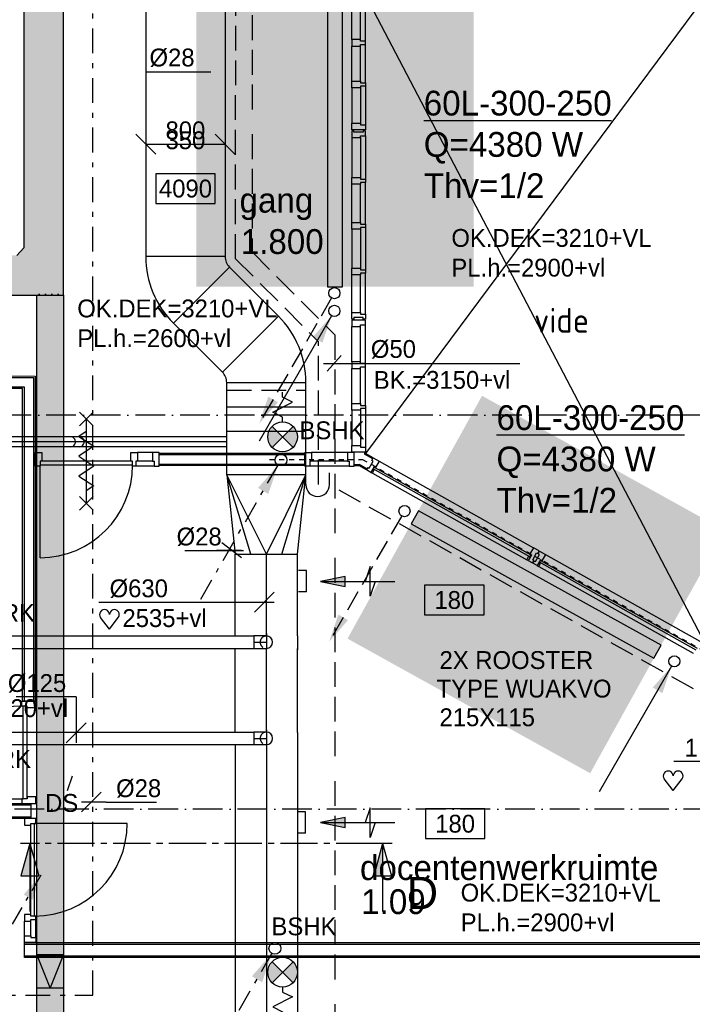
# Model space of a CAD drawing. Extents: x -41378 to 114803, y -24080 to 82188.
# Tile 89 of 137: x 57430 to 64218, y 31485 to 41415. Entities that reach past the tile are written whole.
import ezdxf
from ezdxf.enums import TextEntityAlignment as Align

# ---------------------------------------------------------------- set-up
doc = ezdxf.new("R2010")
doc.units = 0
doc.header["$LTSCALE"] = 50
for name, pattern in [('2322102', [45, 5, -2, 5, -2, 5, -2, 5, -2, 5, -2, 5, -5]), ('2322108', [7, 5, -2]), ('2322109', [10, 5, -2, 1, -2]), ('CENTER2', [11.25, 7.5, -1.25, 1.25, -1.25]), ('CENTER4', [5, 3.125, -0.625, 0.625, -0.625]), ('DASHDOT', [9, 6, -1.5, 0, -1.5]), ('DOT2', [1.25, 0, -1.25]), ('HIDDEN', [2, 1, -1]), ('HIDDEN2', [4.7625, 3.175, -1.5875]), ('LURETOUR', [6, 4, -2])]:
    doc.linetypes.add(name, pattern=pattern)
doc.layers.get('0').update_dxf_attribs({"linetype": 'CONTINUOUS'})
doc.layers.get('DEFPOINTS').update_dxf_attribs({"linetype": 'CONTINUOUS'})
for name, color, linetype in [('30MINSCHEIDING', 2, '2322108'), ('AL$1----_TEKST', 7, 'CONTINUOUS'), ('AL$2----_STEMPEL', 7, 'CONTINUOUS'), ('AL$7----_STRAMIEN', 1, 'DASHDOT'), ('AL22----_BINNENWAND', 7, 'CONTINUOUS'), ('AL23----_VLOEREN', 4, 'CONTINUOUS'), ('AL31----_BUITENKOZ', 7, 'CONTINUOUS'), ('AL32----_BINNENKOZ', 7, 'CONTINUOUS'), ('AL32----_DRAAIR', 7, 'CONTINUOUS'), ('AL32----_DRAAIRICHTING', 1, 'CONTINUOUS'), ('AL65----_BEVEILIGING', 7, 'CONTINUOUS'), ('ALXA0-CONTOUR', 1, 'CONTINUOUS'), ('BOUW', 8, 'CONTINUOUS'), ('DOORSNEDE', 1, 'CONTINUOUS'), ('KABELGGOOT1', 8, 'CONTINUOUS'), ('WI561---', 1, 'CONTINUOUS'), ('WL521---', 4, 'CONTINUOUS'), ('WL531---', 4, 'CONTINUOUS'), ('WL561---', 4, 'CONTINUOUS'), ('WL561---_AANVOER', 4, 'CONTINUOUS'), ('WL561---_RETOUR', 4, 'CONTINUOUS'), ('WL5627--', 4, 'CONTINUOUS'), ('WL570---', 3, 'CONTINUOUS'), ('WL570---_HARTLIJN', 7, 'CONTINUOUS'), ('WL570---_RETOUR', 3, 'CONTINUOUS'), ('WL570---_TOEVOER', 3, 'CONTINUOUS'), ('WM$1----', 1, 'CONTINUOUS'), ('WM531---', 1, 'CONTINUOUS'), ('WM561---', 1, 'CONTINUOUS'), ('WM570---', 1, 'CONTINUOUS')]:
    doc.layers.add(name, color=color, linetype=linetype)
doc.layers.get('0').freeze()
doc.styles.add('BURO-018', font='BUROFONT.shx', dxfattribs={"height": 90})
doc.styles.add('BURO-025', font='BUROFONT.shx', dxfattribs={"height": 250})
doc.styles.add('BURO-050', font='BUROFONT.shx', dxfattribs={"height": 500})
doc.styles.get("Standard").update_dxf_attribs({"font": 'ISOCP'})
doc.dimstyles.new('CEES', dxfattribs={"dimscale": 100, "dimtxt": 3, "dimasz": 3, "dimexe": 1, "dimexo": 1, "dimgap": 1.5, "dimtad": 0, "dimdec": 0, "dimzin": 0, "dimtxsty": 'BURO-018', "dimcen": -3, "dimdle": 1.25, "dimclrd": 1, "dimclre": 1, "dimclrt": 1, "dimazin": 3, "dimtfac": 0.75, "dimtdec": 0, "dimtofl": 0, "dimtmove": 0, "dimatfit": 3, "dimtvp": 1.5, "dimtolj": 1, "dimtzin": 0})
pattern_1 = [(0, (0, 200000), (31.75, 63.5), [0, -63.5])]

# ---------------------------------------------------------------- blocks, each defined once
blk = doc.blocks.new('2322401')
at = {"color": 0, "linetype": 'CONTINUOUS'}
for p, q in [((-0.5, 0.5, 1), (-0.5, 0.5)), ((-0.5, 0.5, 1), (-0.5, -0.5, 1)), ((0.5, 0.5, 1), (-0.5, 0.5, 1)), ((0.5, 0.5), (-0.5, 0.5)), ((-0.5, 0.5), (-0.5, -0.5)), ((0.5, 0.5, 1), (0.5, 0.5)), ((0.5, -0.5, 1), (0.5, 0.5, 1)), ((0.5, -0.5), (0.5, 0.5)), ((-0.5, -0.5, 1), (-0.5, -0.5)), ((-0.5, -0.5, 1), (0.5, -0.5, 1)), ((-0.5, -0.5), (0.5, -0.5)), ((0.5, -0.5, 1), (0.5, -0.5))]:
    blk.add_line(p, q, dxfattribs=at)
blk = doc.blocks.new('CVHATCH4')
at = {"color": 0, "linetype": 'DOT2'}
blk.add_lwpolyline([(-0.5, 0, 1, 1, 0), (0.5, 0, 1, 1, 0)], format="xyseb", dxfattribs=at)
blk = doc.blocks.new('LDV4107')
at = {"color": 0, "linetype": 'CONTINUOUS'}
blk.add_line((-0.25, -0.433), (-6.75, -11.691), dxfattribs=at)
blk.add_lwpolyline([(-0.25, -0.433, 0, 1, 0), (-1.5, -2.598, 1, 1, 0)], format="xyseb", dxfattribs=at)
blk.add_circle((0, 0), 0.5, dxfattribs=at)
blk = doc.blocks.new('LDV2108')
at = {"color": 0, "linetype": 'CONTINUOUS'}
for p, q in [((-0.25, -0.433), (-1.187, -2.057)), ((-1.562, -2.706), (-2.5, -4.33)), ((-2.875, -4.98), (-3.812, -6.603)), ((-4.187, -7.253), (-5.125, -8.877)), ((-5.5, -9.526), (-6.437, -11.15))]:
    blk.add_line(p, q, dxfattribs=at)
blk.add_lwpolyline([(-6.75, -11.691, 0, 1, 0), (-5.5, -9.526, 1, 1, 0)], format="xyseb", dxfattribs=at)
blk.add_circle((0, 0), 0.5, dxfattribs=at)
blk = doc.blocks.new('*U153', base_point=(59082, 33979.4))
at = {"layer": 'WM570---', "linetype": 'CONTINUOUS'}
for p, q in [((58582.3, 34079.1), (58781.7, 33879.7)), ((59382.3, 34079.1), (59581.7, 33879.7)), ((58682, 33979.4), (59482, 33979.4))]:
    blk.add_line(p, q, dxfattribs=at)
at = {"layer": 'WM570---', "linetype": 'CONTINUOUS', "style": 'BURO-018'}
for s, p in [('800', (59082, 34029.4)), ('350', (59082, 33929.4))]:
    blk.add_text(s, height=180, dxfattribs=at).set_placement(p, align=Align.CENTER)
blk = doc.blocks.new('*D157')
at = {"color": 1, "linetype": 'BYBLOCK'}
for p, q in [((59416.2, 31957.8), (60744.3, 31957.8)), ((60644.3, 30672.8), (60644.3, 31657.8)), ((60406, 30372.8), (60744.3, 30372.8))]:
    blk.add_line(p, q, dxfattribs=at)
for points in [[(60594.3, 31657.8), (60694.3, 31657.8), (60644.3, 31957.8)], [(60594.3, 30672.8), (60694.3, 30672.8), (60644.3, 30372.8)]]:
    blk.add_solid(points, dxfattribs=at)
at = {"layer": 'DEFPOINTS', "color": 0, "linetype": 'BYBLOCK'}
for p in [(59316.2, 31957.8), (60644.3, 31957.8), (60306, 30372.8)]:
    blk.add_point(p, dxfattribs=at)
at = {"color": 1, "linetype": 'BYBLOCK', "insert": (60366.9, 31165.3), "char_height": 180, "attachment_point": 5, "rotation": 90, "style": 'BURO-018'}
blk.add_mtext('\\A1;1590', dxfattribs=at)
blk = doc.blocks.new('LU-PIJL6')
at = {"color": 0, "linetype": 'CONTINUOUS'}
for p, q in [((-5, -1.5), (-5, 1.5)), ((-5, 1.5), (-4.5, 0)), ((0, 0), (-7.5, 0)), ((-5.5, 0), (-5, -1.5)), ((-2.5, -0.5), (-2.5, 0.5)), ((-2.5, 0.5), (0, 0)), ((0, 0), (-2.5, -0.5))]:
    blk.add_line(p, q, dxfattribs=at)
blk.add_solid([(-2.5, 0.5), (-2.5, -0.5), (0, 0)], dxfattribs=at)
blk = doc.blocks.new('LU-ORND')
at = {"color": 0, "linetype": 'CONTINUOUS'}
for p, q in [((-3, 1.5), (-3, -1.5)), ((3, 1.5), (-3, 1.5)), ((3, -1.5), (3, 1.5)), ((-3, -1.5), (3, -1.5))]:
    blk.add_line(p, q, dxfattribs=at)
blk = doc.blocks.new('*D161')
at = {"color": 1, "linetype": 'BYBLOCK'}
for p, q in [((60346.4, 36911.2), (60605.1, 36911.2)), ((60505.1, 36036.2), (60505.1, 36611.2)), ((60346.4, 35736.2), (60605.1, 35736.2))]:
    blk.add_line(p, q, dxfattribs=at)
for points in [[(60455.1, 36611.2), (60555.1, 36611.2), (60505.1, 36911.2)], [(60455.1, 36036.2), (60555.1, 36036.2), (60505.1, 35736.2)]]:
    blk.add_solid(points, dxfattribs=at)
at = {"layer": 'DEFPOINTS', "color": 0, "linetype": 'BYBLOCK'}
for p in [(60246.4, 36911.2), (60505.1, 36911.2), (60246.4, 35736.2)]:
    blk.add_point(p, dxfattribs=at)
at = {"color": 1, "linetype": 'BYBLOCK', "insert": (60227.8, 36323.7), "char_height": 180, "attachment_point": 5, "rotation": 90, "style": 'BURO-018'}
blk.add_mtext('\\A1;1175', dxfattribs=at)
blk = doc.blocks.new('*D162')
at = {"color": 1, "linetype": 'BYBLOCK'}
for p, q in [((60475.7, 35733.7), (60605.1, 35733.7)), ((60505.1, 35433.7), (60505.1, 33618.6)), ((60487.5, 33318.6), (60605.1, 33318.6))]:
    blk.add_line(p, q, dxfattribs=at)
for points in [[(60455.1, 35433.7), (60555.1, 35433.7), (60505.1, 35733.7)], [(60455.1, 33618.6), (60555.1, 33618.6), (60505.1, 33318.6)]]:
    blk.add_solid(points, dxfattribs=at)
at = {"layer": 'DEFPOINTS', "color": 0, "linetype": 'BYBLOCK'}
for p in [(60375.7, 35733.7), (60387.5, 33318.6), (60505.1, 33318.6)]:
    blk.add_point(p, dxfattribs=at)
at = {"color": 1, "linetype": 'BYBLOCK', "insert": (60235, 34526.2), "char_height": 180, "attachment_point": 5, "rotation": 90, "style": 'BURO-018'}
blk.add_mtext('\\A1;2400', dxfattribs=at)
blk = doc.blocks.new('LU-1D-K-64')
at = {"color": 0, "linetype": 'CONTINUOUS'}
for p, q in [((-0.5, 50), (0.5, 50)), ((-0.5, -50), (0.5, -50))]:
    blk.add_line(p, q, dxfattribs=at)
at = {"layer": 'WL570---_HARTLIJN', "linetype": 'CENTER2'}
blk.add_line((-0.5, 0), (0.5, 0), dxfattribs=at)
blk = doc.blocks.new('LU-2D-K-320')
at = {"color": 0, "linetype": 'CONTINUOUS'}
for p, q in [((-0.5, 400), (0.5, 400)), ((-0.5, -400), (0.5, -400))]:
    blk.add_line(p, q, dxfattribs=at)
blk = doc.blocks.new('LDV1109')
at = {"color": 0, "linetype": 'CONTINUOUS'}
for p, q in [((5.875, 10.176), (6.75, 11.691)), ((5.312, 9.202), (5.5, 9.526)), ((4, 6.928), (4.937, 8.552)), ((3.437, 5.954), (3.625, 6.279)), ((2.125, 3.681), (3.062, 5.304)), ((1.562, 2.706), (1.75, 3.031)), ((0.25, 0.433), (1.187, 2.057))]:
    blk.add_line(p, q, dxfattribs=at)
blk.add_lwpolyline([(6.75, 11.691, 0, 1, 0), (5.5, 9.526, 1, 1, 0)], format="xyseb", dxfattribs=at)
blk.add_circle((0, 0), 0.5, dxfattribs=at)
blk = doc.blocks.new('A$C5AB06988')
at = {"color": 2, "linetype": 'CONTINUOUS'}
for p, q in [((256.1, 556.1), (43.9, 343.9)), ((43.9, 556.1), (256.1, 343.9)), ((150, 300), (150, 250)), ((250, 200), (50, 100)), ((150, 250), (250, 200)), ((50, 100), (150, 50)), ((150, 50), (150, 0))]:
    blk.add_line(p, q, dxfattribs=at)
at = {"color": 2, "linetype": 'CONTINUOUS', "const_width": 150}
for points in [[(97, 397, -0.414214), (97, 503, -1)], [(203, 397, 0.414214), (203, 503, 1)]]:
    blk.add_lwpolyline(points, format="xyb", dxfattribs=at)
at = {"color": 2, "linetype": 'CONTINUOUS'}
blk.add_circle((150, 450), 150, dxfattribs=at)
blk = doc.blocks.new('LDV4109')
at = {"color": 0, "linetype": 'CONTINUOUS'}
for p, q in [((-1.125, -1.949), (-0.25, -0.433)), ((-1.688, -2.923), (-1.5, -2.598)), ((-3, -5.196), (-2.063, -3.572)), ((-3.563, -6.17), (-3.375, -5.846)), ((-4.875, -8.444), (-3.938, -6.82)), ((-5.438, -9.418), (-5.25, -9.093)), ((-6.75, -11.691), (-5.813, -10.068))]:
    blk.add_line(p, q, dxfattribs=at)
blk.add_lwpolyline([(-0.25, -0.433, 0, 1, 0), (-1.5, -2.598, 1, 1, 0)], format="xyseb", dxfattribs=at)
blk.add_circle((0, 0), 0.5, dxfattribs=at)
blk = doc.blocks.new('*U258', base_point=(57988.6, 33116.8))
at = {"color": 0, "linetype": 'CONTINUOUS'}
for p, q in [((58088.6, 33216.8), (57888.6, 33016.8)), ((58138.6, 33116.8), (57888.6, 33116.8)), ((58138.6, 33116.8), (58644.8, 33116.8))]:
    blk.add_line(p, q, dxfattribs=at)
at = {"color": 0, "linetype": 'CONTINUOUS', "style": 'BURO-018'}
blk.add_text('%%C28', height=180, dxfattribs=at).set_placement((58238.6, 33166.8))
blk = doc.blocks.new('*U317', base_point=(60114.7, 36704.9))
at = {"color": 0, "linetype": 'CONTINUOUS'}
for p, q in [((60214.7, 36804.9), (60014.7, 36604.9)), ((60114.7, 36324.9), (60114.7, 36804.9)), ((60114.7, 36324.9), (59284.7, 36324.9))]:
    blk.add_line(p, q, dxfattribs=at)
at = {"color": 0, "linetype": 'CONTINUOUS', "style": 'BURO-018'}
blk.add_text('1 1/4"', height=180, dxfattribs=at).set_placement((60014.7, 36374.9), align=Align.RIGHT)
blk = doc.blocks.new('LU-1D-K-276')
at = {"color": 0, "linetype": 'CONTINUOUS'}
for p, q in [((-0.5, 315), (0.5, 315)), ((-0.5, -315), (0.5, -315))]:
    blk.add_line(p, q, dxfattribs=at)
at = {"layer": 'WL570---_HARTLIJN', "linetype": 'CENTER2'}
blk.add_line((-0.5, 0), (0.5, 0), dxfattribs=at)
blk = doc.blocks.new('LU-1D-VR-276320320')
at = {"color": 0, "linetype": 'CONTINUOUS'}
for p, q in [((800, 400), (0, 315)), ((0, 157.5), (800, 400)), ((0, 0), (800, 400)), ((800, -400), (800, 400)), ((0, 315), (0, -315)), ((0, 0), (800, -400)), ((0, -157.5), (800, -400)), ((0, -315), (800, -400))]:
    blk.add_line(p, q, dxfattribs=at)
blk = doc.blocks.new('CVRINFO2')
at = {"color": 0, "linetype": 'CONTINUOUS', "style": 'BURO-025'}
for tag, p in [('CV_TEXT125', (0, 0)), ('CV_TEXT225', (0, -4.167)), ('CV_TEXT325', (0, -8.333)), ('CV_TEXT425', (0, -12.5))]:
    blk.add_attdef(tag, p, '', height=2.5, dxfattribs=at)
blk = doc.blocks.new('HART')
at = {"color": 1}
for q in [(-39.7, 52.4), (39.7, 52.4)]:
    blk.add_line((0, 0), q, dxfattribs=at)
for centre, start, end in [((-22.1, 65.7), 0, 217.1867), ((22.1, 65.7), 322.8133, 180)]:
    blk.add_arc(centre, 22.1, start, end, dxfattribs=at)
blk = doc.blocks.new('LDS')
at = {"color": 0, "linetype": 'CONTINUOUS'}
for p, q in [((0, 1), (1, 1)), ((0, -1), (1, -1))]:
    blk.add_line(p, q, dxfattribs=at)
blk.add_arc((0, 0), 1, 90, 270, dxfattribs=at)
blk = doc.blocks.new('*U167', base_point=(58122.5, 35137))
at = {"layer": 'WM570---', "linetype": 'CONTINUOUS'}
for p, q in [((58122.5, 35499.5), (57516, 35499.5)), ((58122.5, 35499.5), (58122.5, 35037)), ((58222.2, 35236.7), (58022.8, 35037.3))]:
    blk.add_line(p, q, dxfattribs=at)
at = {"layer": 'WM570---', "linetype": 'CONTINUOUS', "style": 'BURO-018'}
blk.add_text('%%c125', height=180, dxfattribs=at).set_placement((58022.5, 35549.5), align=Align.RIGHT)
blk = doc.blocks.new('LU-1D-BHSI--1-7D5A7D0')
at = {"color": 0, "linetype": 'CONTINUOUS'}
for p, q in [((0, 62.5), (-125, 62.5)), ((-125, 62.5), (-125, -62.5)), ((-125, -62.5), (0, -62.5))]:
    blk.add_line(p, q, dxfattribs=at)
at = {"color": 7, "linetype": 'HIDDEN2'}
blk.add_ellipse((0, 0), major_axis=(0, 62.5), ratio=1, start_param=0, end_param=3.141593, dxfattribs=at)
at = {"color": 0, "linetype": 'CONTINUOUS'}
blk.add_ellipse((0, 0), major_axis=(0, 62.5), ratio=1, start_param=3.141593, end_param=6.283185, dxfattribs=at)
at = {"layer": 'WL570---_HARTLIJN', "linetype": 'CENTER4'}
for p, q in [((-125, 0), (0, 0)), ((0, 87.5), (0, -87.5))]:
    blk.add_line(p, q, dxfattribs=at)
blk = doc.blocks.new('LU-2D-B-1-3202D')
at = {"color": 0, "linetype": 'CONTINUOUS'}
for p, q in [((-227.8, 400), (-227.8, -400)), ((-121.8, 443.9), (443.9, -121.8))]:
    blk.add_line(p, q, dxfattribs=at)
for radius in [150, 950]:
    blk.add_arc((-227.8, 550), radius, 270, 315, dxfattribs=at)

msp = doc.modelspace()

# ---------------------------------------------------------------- hatches: boundary and pattern name
at = {"layer": 'KABELGGOOT1'}
h = msp.add_hatch(dxfattribs=at)
h.set_pattern_fill('DOTS', color=256, scale=40, style=0)
h.set_pattern_definition(pattern_1)
h.paths.add_polyline_path([(57870.6, 45616.5), (57945.6, 45691.5), (60219.3, 45691.5), (60219.3, 46091.5), (57945.4, 46091.5), (57870.6, 46166.5), (57870.6, 54737.5), (57945.4, 54812.5), (66285.3, 54812.5), (66360.3, 54737.5), (66360.3, 50354.5), (66285.3, 50279.5), (64938.3, 50279.5), (64938.3, 49879.5), (66760.3, 49879.5), (66761.3, 55213.5), (57470.6, 55213.5), (57470.6, 39113.3), (57402.2, 39038.3), (53994, 39038.3), (53994, 38637.8), (57870.6, 38638.3)])
h = msp.add_hatch(dxfattribs=at)
h.set_pattern_fill('DOTS', color=256, scale=40, style=0)
h.set_pattern_definition(pattern_1)
h.paths.add_polyline_path([(57870.6, 38647), (57608.7, 38647), (57608.7, 38638.3), (57870.6, 38638.3)])
h = msp.add_hatch(dxfattribs=at)
h.set_pattern_fill('DOTS', color=256, scale=40, style=0)
h.set_pattern_definition(pattern_1)
h.paths.add_polyline_path([(57870.6, 38631), (57608.7, 38635.2), (57608.7, 19348.3), (57870.6, 19348.3)])

# ---------------------------------------------------------------- linework, layer by layer
at = {"layer": '30MINSCHEIDING', "color": 3}
for p, q in [((59519.1, 37678.3), (60319.1, 37678.3)), ((59519.1, 37430.7), (60319.1, 37430.7))]:
    msp.add_line(p, q, dxfattribs=at)
at = {"layer": 'AL$2----_STEMPEL', "color": 8}
for p, q in [((60910, 37053.7), (60910, 37033.6)), ((60920, 37053.7), (60920, 37039.6)), ((60998.5, 36995.6), (60920, 37039.6)), ((60993.6, 36986.9), (60910, 37033.6)), ((60805.9, 36928.7), (60854.2, 36928.7)), ((60805.9, 36918.7), (60851.5, 36918.7)), ((60930.6, 36874.4), (60851.5, 36918.7)), ((60935.5, 36883.1), (60854.2, 36928.7))]:
    msp.add_line(p, q, dxfattribs=at)
at = {"layer": 'AL$7----_STRAMIEN', "color": 1}
for p, q in [((67449.7, 37427.3), (55611.5, 37427.3)), ((68030.2, 33452.3), (46091, 33452.3))]:
    msp.add_line(p, q, dxfattribs=at)
at = {"layer": 'AL22----_BINNENWAND', "color": 8}
for p, q in [((48629.9, 37833), (57585.1, 37821.5)), ((57585.1, 37821.5), (57585.1, 34542.8)), ((57460.1, 37696.5), (48779.9, 37684)), ((57460.1, 34542.8), (57460.1, 37696.5)), ((58836.1, 37043.7), (60308.5, 37043.7)), ((58836.1, 36918.7), (58836.1, 37043.7)), ((60308.5, 37043.7), (60308.5, 36918.7)), ((60308.5, 36918.7), (58836.1, 36918.7)), ((57585.1, 34542.8), (57460.1, 34542.8)), ((51492.5, 33508.8), (57542.5, 33508.8)), ((51492.5, 33508.8), (57542.5, 33508.8)), ((57542.5, 33508.8), (57542.5, 33358.8)), ((57542.5, 33508.8), (57542.5, 33358.8)), ((57542.5, 33358.8), (51342.5, 33358.8)), ((57542.5, 33358.8), (51342.5, 33358.8)), ((57478.1, 32107.8), (65613.1, 32107.8)), ((57478.1, 31957.8), (57478.1, 32107.8)), ((65613.1, 31957.8), (57478.1, 31957.8))]:
    msp.add_line(p, q, dxfattribs=at)
at = {"layer": 'AL22----_BINNENWAND', "color": 8, "linetype": 'CONTINUOUS'}
for p, q in [((48644.9, 37818), (57570.1, 37806.5)), ((57570.1, 37806.5), (57570.1, 34542.8)), ((48764.9, 37699), (57475.1, 37711.5)), ((57475.1, 37711.5), (57475.1, 34542.8)), ((58836.1, 37028.7), (60308.5, 37028.7)), ((58836.1, 36933.7), (60308.5, 36933.7)), ((57542.5, 33493.8), (51477.5, 33493.8)), ((57542.5, 33493.8), (51477.5, 33493.8)), ((57542.5, 33373.8), (51357.5, 33373.8)), ((57542.5, 33373.8), (51357.5, 33373.8)), ((57478.1, 32092.8), (65613.1, 32092.8)), ((57478.1, 31972.8), (65613.1, 31972.8))]:
    msp.add_line(p, q, dxfattribs=at)
at = {"layer": 'AL22----_BINNENWAND', "color": 3, "linetype": 'CONTINUOUS'}
for p, q in [((60323.6, 35859), (60245, 35859)), ((60323.6, 35644), (60245, 35644)), ((60313.7, 33426.1), (60235.1, 33426.1)), ((60313.7, 33211.1), (60235.1, 33211.1))]:
    msp.add_line(p, q, dxfattribs=at)
at = {"layer": 'AL23----_VLOEREN', "color": 8}
for p, q in [((64346.9, 41647.3), (60920, 37039.7)), ((60925.6, 41647.3), (64346.9, 35120.3))]:
    msp.add_line(p, q, dxfattribs=at)
at = {"layer": 'AL31----_BUITENKOZ', "color": 8}
for p, q in [((60957.2, 36893.2), (60996.3, 36963)), ((60984.1, 36969.9), (60998.5, 36995.6)), ((60996.3, 36963), (60984.1, 36969.9)), ((60998.5, 36995.6), (61057, 36962.8)), ((61057, 36962.8), (61021.8, 36900)), ((61057, 36962.8), (62614.4, 36089.6)), ((60930.6, 36874.4), (60945, 36900.1)), ((60974.2, 36849.9), (60930.6, 36874.4)), ((60945, 36900.1), (60957.2, 36893.2)), ((61007, 36908.3), (60974.2, 36849.9)), ((60992.8, 36883.1), (60974.2, 36849.9)), ((60974.2, 36849.9), (60989, 36841.6)), ((60989, 36841.6), (61007.6, 36874.7)), ((60989, 36841.6), (62546.4, 35968.4)), ((61007, 36908.3), (60992.8, 36883.1)), ((61007.6, 36874.7), (60992.8, 36883.1)), ((60992.8, 36883.1), (61007.6, 36874.7)), ((60998.2, 36884.6), (61008.5, 36902.9)), ((60998.2, 36884.6), (61008.5, 36902.9)), ((62578.3, 35998.6), (60998.2, 36884.6)), ((61009.6, 36878.2), (60998.2, 36884.6)), ((61021.8, 36900), (61007, 36908.3)), ((61021.8, 36900), (61007, 36908.3)), ((61007.6, 36874.7), (61009.6, 36878.2)), ((61008.5, 36902.9), (62588.6, 36016.9)), ((61008.5, 36902.9), (61019.8, 36896.5)), ((61019.8, 36896.5), (61021.8, 36900)), ((62614.4, 36089.6), (62579.2, 36026.8)), ((62672.9, 36056.8), (62614.4, 36089.6)), ((62658.4, 36031.1), (62672.9, 36056.8)), ((62662.8, 36028.6), (62677.2, 36054.4)), ((62677.2, 36054.4), (62735.7, 36021.6)), ((62546.4, 35968.4), (62565, 36001.5)), ((62561.2, 35960), (62546.4, 35968.4)), ((62594, 36018.5), (62561.2, 35960)), ((62579.8, 35993.2), (62561.2, 35960)), ((62561.2, 35960), (62604.9, 35935.6)), ((62565, 36001.5), (62567, 36005)), ((62565, 36001.5), (62579.8, 35993.2)), ((62579.8, 35993.2), (62565, 36001.5)), ((62567, 36005), (62578.3, 35998.6)), ((62577.2, 36023.3), (62579.2, 36026.8)), ((62588.6, 36016.9), (62577.2, 36023.3)), ((62588.6, 36016.9), (62578.3, 35998.6)), ((62578.3, 35998.6), (62588.6, 36016.9)), ((62579.2, 36026.8), (62594, 36018.5)), ((62579.2, 36026.8), (62594, 36018.5)), ((62594, 36018.5), (62579.8, 35993.2)), ((62604.9, 35935.6), (62619.3, 35961.3)), ((62607.1, 35968.2), (62646.2, 36037.9)), ((62619.3, 35961.3), (62607.1, 35968.2)), ((62609.3, 35933.1), (62623.7, 35958.9)), ((62623.7, 35958.9), (62635.9, 35952)), ((62635.9, 35952), (62675, 36021.8)), ((62646.2, 36037.9), (62658.4, 36031.1)), ((62685.6, 35967.1), (62652.9, 35908.7)), ((62675, 36021.8), (62662.8, 36028.6)), ((62685.6, 35967.1), (62671.5, 35941.8)), ((62676.9, 35943.4), (62687.2, 35961.7)), ((62676.9, 35943.4), (62687.2, 35961.7)), ((62700.5, 35958.8), (62685.6, 35967.1)), ((62700.5, 35958.8), (62685.6, 35967.1)), ((62687.2, 35961.7), (64267.3, 35075.7)), ((62687.2, 35961.7), (62698.5, 35955.3)), ((62698.5, 35955.3), (62700.5, 35958.8)), ((62735.7, 36021.6), (62700.5, 35958.8)), ((62735.7, 36021.6), (64293.1, 35148.4)), ((62652.9, 35908.7), (62609.3, 35933.1)), ((62671.5, 35941.8), (62652.9, 35908.7)), ((62652.9, 35908.7), (62667.7, 35900.4)), ((62667.7, 35900.4), (62686.3, 35933.5)), ((62667.7, 35900.4), (64225.1, 35027.1)), ((62686.3, 35933.5), (62671.5, 35941.8)), ((62671.5, 35941.8), (62686.3, 35933.5)), ((64257, 35057.4), (62676.9, 35943.4)), ((62688.2, 35937), (62676.9, 35943.4)), ((62686.3, 35933.5), (62688.2, 35937))]:
    msp.add_line(p, q, dxfattribs=at)
at = {"layer": 'AL32----_BINNENKOZ', "color": 8}
for p, q in [((60781, 41215.7), (60781, 41570.5)), ((60869, 41215.7), (60869, 41570.5)), ((60920, 41198.7), (60920, 41587.5)), ((60869, 41215.7), (60781, 41215.7)), ((60781, 41215.7), (60781, 41148.7)), ((60869, 41198.7), (60869, 41215.7)), ((60781, 41148.7), (60869, 41148.7)), ((60781, 40793.8), (60781, 41148.7)), ((60920, 41198.7), (60869, 41198.7)), ((60869, 41148.7), (60869, 41165.7)), ((60869, 41165.7), (60920, 41165.7)), ((60869, 40793.8), (60869, 41148.7)), ((60920, 41165.7), (60920, 41198.7)), ((60920, 41165.7), (60920, 41198.7)), ((60920, 40776.8), (60920, 41165.7)), ((60781, 40726.8), (60781, 40793.8)), ((60781, 40793.8), (60869, 40793.8)), ((60869, 40726.8), (60781, 40726.8)), ((60781, 40726.8), (60781, 40372)), ((60869, 40793.8), (60869, 40776.8)), ((60869, 40776.8), (60920, 40776.8)), ((60920, 40743.8), (60869, 40743.8)), ((60869, 40743.8), (60869, 40726.8)), ((60869, 40726.8), (60869, 40372)), ((60920, 40776.8), (60920, 40743.8)), ((60920, 40776.8), (60920, 40743.8)), ((60920, 40743.8), (60920, 40355)), ((60781, 40305), (60781, 40372)), ((60781, 40372), (60869, 40372)), ((60869, 40372), (60869, 40355)), ((60869, 40355), (60920, 40355)), ((60920, 40355), (60920, 40305)), ((60804, 40305), (60781, 40305)), ((60803, 40295.1), (60781, 40295.1)), ((60781, 40295.1), (60781, 40228.1)), ((60781, 40228.1), (60781, 39824.3)), ((60781, 40228.1), (60869, 40228.1)), ((60803, 40279.1), (60803, 40295.1)), ((60895, 40279.1), (60803, 40279.1)), ((60896, 40305), (60804, 40305)), ((60804, 40305), (60804, 40305)), ((60869, 40228.1), (60869, 40245.1)), ((60869, 40245.1), (60920, 40245.1)), ((60869, 40228.1), (60869, 39824.3)), ((60920, 40295.1), (60895, 40295.1)), ((60895, 40295.1), (60895, 40279.1)), ((60920, 40305), (60896, 40305)), ((60896, 40305), (60896, 40305)), ((60920, 40245.1), (60920, 40295.1)), ((60920, 40245.1), (60920, 39807.3)), ((60781, 39757.3), (60781, 39824.3)), ((60781, 39824.3), (60869, 39824.3)), ((60869, 39824.3), (60869, 39807.3)), ((60781, 39370.6), (60781, 39757.3)), ((60781, 39370.6), (60781, 39757.3)), ((60869, 39757.3), (60781, 39757.3)), ((60869, 39807.3), (60920, 39807.3)), ((60920, 39774.3), (60869, 39774.3)), ((60869, 39774.3), (60869, 39757.3)), ((60869, 39370.6), (60869, 39757.3)), ((60920, 39807.3), (60920, 39774.3)), ((60920, 39353.6), (60920, 39774.3)), ((60781, 39303.6), (60781, 39370.6)), ((60781, 39370.6), (60869, 39370.6)), ((60869, 39370.6), (60869, 39353.6)), ((60869, 39353.6), (60920, 39353.6)), ((60920, 39353.6), (60920, 39320.6)), ((60781, 39303.6), (60781, 38908.3)), ((60869, 39303.6), (60781, 39303.6)), ((60781, 39303.6), (60781, 38908.3)), ((60920, 39320.6), (60869, 39320.6)), ((60869, 39320.6), (60869, 39303.6)), ((60869, 39303.6), (60869, 38908.3)), ((60920, 39320.6), (60920, 38891.3)), ((60781, 38841.3), (60781, 38908.3)), ((60781, 38908.3), (60869, 38908.3)), ((60781, 38463), (60781, 38841.3)), ((60869, 38841.3), (60781, 38841.3)), ((60781, 38463), (60781, 38841.3)), ((60869, 38908.3), (60869, 38891.3)), ((60869, 38891.3), (60920, 38891.3)), ((60920, 38858.3), (60869, 38858.3)), ((60869, 38858.3), (60869, 38841.3)), ((60869, 38463), (60869, 38841.3)), ((60920, 38891.3), (60920, 38858.3)), ((60920, 38446), (60920, 38858.3)), ((60781, 38396), (60781, 38463)), ((60781, 38463), (60869, 38463)), ((60869, 38463), (60869, 38446)), ((60869, 38446), (60920, 38446)), ((60920, 38446), (60920, 38396)), ((60803, 38396), (60781, 38396)), ((60803, 38386.1), (60781, 38386.1)), ((60781, 38386.1), (60781, 38319.1)), ((60895, 38412), (60803, 38412)), ((60803, 38412), (60803, 38396)), ((60895, 38386.1), (60803, 38386.1)), ((60803, 38386.1), (60803, 38386.1)), ((60869, 38319.1), (60869, 38336.1)), ((60869, 38336.1), (60920, 38336.1)), ((60895, 38396), (60895, 38412)), ((60920, 38396), (60895, 38396)), ((60920, 38386.1), (60895, 38386.1)), ((60895, 38386.1), (60895, 38386.1)), ((60920, 38336.1), (60920, 38386.1)), ((60920, 37947.3), (60920, 38336.1)), ((60781, 37964.3), (60781, 38319.1)), ((60781, 38319.1), (60869, 38319.1)), ((60869, 37964.3), (60869, 38319.1)), ((60869, 37964.3), (60781, 37964.3)), ((60781, 37964.3), (60781, 37897.3)), ((60869, 37947.3), (60869, 37964.3)), ((60920, 37947.3), (60869, 37947.3)), ((60920, 37914.3), (60920, 37947.3)), ((60920, 37914.3), (60920, 37947.3)), ((60781, 37897.3), (60869, 37897.3)), ((60781, 37542.5), (60781, 37897.3)), ((60869, 37897.3), (60869, 37914.3)), ((60869, 37914.3), (60920, 37914.3)), ((60869, 37542.5), (60869, 37897.3)), ((60920, 37525.5), (60920, 37914.3)), ((60781, 37475.5), (60781, 37542.5)), ((60781, 37542.5), (60869, 37542.5)), ((60869, 37542.5), (60869, 37525.5)), ((60869, 37475.5), (60781, 37475.5)), ((60781, 37475.5), (60781, 37120.7)), ((60869, 37525.5), (60920, 37525.5)), ((60920, 37492.5), (60869, 37492.5)), ((60869, 37492.5), (60869, 37475.5)), ((60869, 37475.5), (60869, 37120.7)), ((60920, 37525.5), (60920, 37492.5)), ((60920, 37525.5), (60920, 37492.5)), ((60920, 37492.5), (60920, 37103.7)), ((57585.1, 36911.7), (57585.1, 37050.7)), ((57585.1, 37050.7), (57652.1, 37050.7)), ((57652.1, 37050.7), (57652.1, 36962.7)), ((58552.1, 36962.7), (58552.1, 37050.7)), ((58552.1, 37050.7), (58619.1, 37050.7)), ((58619.1, 37050.7), (58619.1, 36962.7)), ((58769.1, 37050.7), (58619.1, 37050.7)), ((58836.1, 37050.7), (58769.1, 37050.7)), ((58769.1, 37050.7), (58769.1, 36962.7)), ((58836.1, 36911.7), (58836.1, 37050.7)), ((60308.5, 36911.2), (60308.5, 37050.2)), ((60308.5, 37050.2), (60375.5, 37050.2)), ((60375.5, 37050.2), (60375.5, 36962.2)), ((60738.9, 37050.2), (60375.5, 37050.2)), ((60805.9, 37050.2), (60738.9, 37050.2)), ((60738.9, 37050.2), (60738.9, 36962.2)), ((60781, 37053.7), (60781, 37120.7)), ((60781, 37120.7), (60869, 37120.7)), ((60804, 37053.7), (60781, 37053.7)), ((60896, 37053.7), (60804, 37053.7)), ((60804, 37053.7), (60804, 37053.7)), ((60805.9, 36911.2), (60805.9, 37050.2)), ((60869, 37120.7), (60869, 37103.7)), ((60869, 37103.7), (60920, 37103.7)), ((60920, 37053.7), (60896, 37053.7)), ((60896, 37053.7), (60896, 37053.7)), ((60920, 37103.7), (60920, 37053.7)), ((57652.1, 36962.7), (57635.1, 36962.7)), ((57635.1, 36962.7), (57635.1, 36911.7)), ((58569.1, 36962.7), (57635.1, 36962.7)), ((58569.1, 36962.7), (58552.1, 36962.7)), ((58569.1, 36911.7), (58569.1, 36962.7)), ((58619.1, 36962.7), (58602.1, 36962.7)), ((58602.1, 36962.7), (58602.1, 36911.7)), ((58769.1, 36962.7), (58619.1, 36962.7)), ((58769.1, 36962.7), (58786.1, 36962.7)), ((58786.1, 36962.7), (58786.1, 36911.7)), ((60375.5, 36962.2), (60358.5, 36962.2)), ((60358.5, 36962.2), (60358.5, 36911.2)), ((60738.9, 36962.2), (60375.5, 36962.2)), ((60738.9, 36962.2), (60755.9, 36962.2)), ((60755.9, 36962.2), (60755.9, 36911.2)), ((57635.1, 36911.7), (57585.1, 36911.7)), ((58569.1, 36922.7), (57635.1, 36922.7)), ((58602.1, 36911.7), (58569.1, 36911.7)), ((58602.1, 36911.7), (58569.1, 36911.7)), ((58786.1, 36911.7), (58602.1, 36911.7)), ((58786.1, 36911.7), (58836.1, 36911.7)), ((60358.5, 36911.2), (60308.5, 36911.2)), ((60755.9, 36911.2), (60358.5, 36911.2)), ((60755.9, 36911.2), (60805.9, 36911.2)), ((57453.1, 34542.8), (57592.1, 34542.8)), ((57453.1, 34492.8), (57453.1, 34542.8)), ((57504.1, 34492.8), (57453.1, 34492.8)), ((57464.1, 33558.8), (57464.1, 34492.8)), ((57504.1, 33558.8), (57504.1, 34492.8)), ((57504.1, 34475.8), (57504.1, 34492.8)), ((57592.1, 34475.8), (57504.1, 34475.8)), ((57592.1, 34542.8), (57592.1, 34475.8)), ((57592.1, 33575.8), (57504.1, 33575.8)), ((57504.1, 33575.8), (57504.1, 33558.8)), ((57592.1, 33508.8), (57592.1, 33575.8)), ((57504.1, 33558.8), (57453.1, 33558.8)), ((57453.1, 33558.8), (57453.1, 33508.8)), ((57453.1, 33508.8), (57592.1, 33508.8)), ((57542.5, 33508.8), (57542.5, 33376.7)), ((57592.1, 33358.8), (57478.1, 33358.8)), ((57478.1, 33358.8), (57478.1, 33291.8)), ((57478.1, 33291.8), (57541.1, 33291.8)), ((57541.1, 33291.8), (57541.1, 33308.8)), ((57541.1, 33308.8), (57592.1, 33308.8)), ((57541.1, 32374.8), (57541.1, 33308.8)), ((57581.1, 32374.8), (57581.1, 33308.8)), ((57592.1, 33308.8), (57592.1, 33358.8)), ((57541.1, 32391.8), (57478.1, 32391.8)), ((57478.1, 32391.8), (57478.1, 32324.8)), ((57541.1, 32374.8), (57541.1, 32391.8)), ((57592.1, 32374.8), (57541.1, 32374.8)), ((57592.1, 32341.8), (57592.1, 32374.8)), ((57592.1, 32341.8), (57592.1, 32374.8)), ((57478.1, 32174.8), (57478.1, 32324.8)), ((57478.1, 32324.8), (57541.1, 32324.8)), ((57541.1, 32324.8), (57541.1, 32341.8)), ((57541.1, 32341.8), (57592.1, 32341.8)), ((57541.1, 32174.8), (57541.1, 32324.8)), ((57592.1, 32157.8), (57592.1, 32341.8)), ((57478.1, 32107.8), (57478.1, 32174.8)), ((57478.1, 32174.8), (57541.1, 32174.8)), ((57541.1, 32174.8), (57541.1, 32157.8)), ((57592.1, 32107.8), (57478.1, 32107.8)), ((57541.1, 32157.8), (57592.1, 32157.8)), ((57592.1, 32157.8), (57592.1, 32107.8))]:
    msp.add_line(p, q, dxfattribs=at)
at = {"layer": 'AL32----_DRAAIR', "color": 8}
msp.add_line((58515.1, 33308.8), (57581.1, 33308.8), dxfattribs=at)
msp.add_arc((57581.1, 33308.8), 934, 270, 0, dxfattribs=at)
at = {"layer": 'AL32----_DRAAIRICHTING', "color": 8}
for p, q in [((57635.1, 35988.7), (57635.1, 36922.7)), ((56530.1, 33558.8), (57464.1, 33558.8))]:
    msp.add_line(p, q, dxfattribs=at)
for centre, start, end in [((57635.1, 36922.7), 270, 360), ((57464.1, 33558.8), 90, 180)]:
    msp.add_arc(centre, 934, start, end, dxfattribs=at)
at = {"layer": 'AL65----_BEVEILIGING', "color": 8, "linetype": 'CONTINUOUS'}
for points in [[(58032.1, 37457.7), (58172.1, 37317.7)], [(58172.1, 37457.7), (58032.1, 37317.7)], [(58102.1, 37387.7), (58102.1, 36537.7)], [(58102.1, 37262.7), (58027.1, 37212.7), (58177.1, 37112.7), (58102.1, 37062.7)], [(58102.1, 37062.7), (58027.1, 37012.7), (58177.1, 36912.7), (58102.1, 36862.7)], [(58102.1, 36862.7), (58027.1, 36812.7), (58177.1, 36712.7), (58102.1, 36662.7)], [(58032.1, 36607.7), (58172.1, 36467.7)], [(58172.1, 36607.7), (58032.1, 36467.7)]]:
    msp.add_lwpolyline(points, dxfattribs=at)
at = {"layer": 'ALXA0-CONTOUR', "color": 8, "linetype": 'HIDDEN'}
for p, q in [((59949.7, 36980.7), (60888.2, 36980.7)), ((60888.2, 36980.7), (64415.9, 35002.8))]:
    msp.add_line(p, q, dxfattribs=at)
at = {"layer": 'DOORSNEDE', "color": 5}
for p, q in [((57629, 33107.2), (57437.4, 33107.2)), ((61190.1, 33107.2), (60998.5, 33107.2))]:
    msp.add_line(p, q, dxfattribs=at)
at = {"layer": 'DOORSNEDE', "color": 200}
for p, q in [((57531.8, 33107.2), (57441.5, 32782.1)), ((57531.8, 33107.2), (57531.8, 32420.9)), ((57531.8, 33107.2), (57622.1, 32782.1)), ((61092.9, 33107.2), (61002.6, 32782.1)), ((61092.9, 33107.2), (61183.1, 32782.1)), ((61092.9, 33107.2), (61092.9, 32420.9)), ((57441.5, 32782.1), (57622.1, 32782.1)), ((61002.6, 32782.1), (61183.1, 32782.1))]:
    msp.add_line(p, q, dxfattribs=at)
at = {"layer": 'DOORSNEDE', "color": 200, "linetype": 'CENTER2'}
msp.add_line((60998.5, 33107.2), (57505, 33107.2), dxfattribs=at)
at = {"layer": 'DOORSNEDE', "color": 200}
for points in [[(57441.5, 32782.1), (57531.8, 32782.1), (57531.8, 33107.2)], [(61002.6, 32782.1), (61092.9, 32782.1), (61092.9, 33107.2)]]:
    msp.add_solid(points, dxfattribs=at)
at = {"layer": 'KABELGGOOT1'}
for p, q in [((57470.6, 55212.5, 2750), (57470.6, 39113.3, 2750)), ((57870.6, 38638.3, 2750), (57870.6, 45616.5, 2750)), ((57470.6, 39113.3, 2750), (57402.2, 39038.3, 2750)), ((7205.8, 38632.1), (57870.6, 38638.3)), ((57603.4, 19344.9, 3040), (57601.9, 38628.8, 2750)), ((57870.6, 38638.3, 2750), (57873.4, 19344.9, 3040)), ((57602, 31987, 2750), (57872, 31988.2, 2750)), ((57738.4, 31651.1, 3040), (57602, 31987, 2750)), ((57872, 31988.2, 2750), (57738.4, 31651.1, 3040)), ((57603.4, 31650.5, 3040), (57873.4, 31651.6, 3040))]:
    msp.add_line(p, q, dxfattribs=at)
at = {"layer": 'WL531---', "linetype": '2322109'}
for p, q in [((58169.4, 31576.3), (58170, 43862.4)), ((56988.1, 31576.3), (58169.4, 31576.3))]:
    msp.add_line(p, q, dxfattribs=at)
at = {"layer": 'WL561---_RETOUR', "linetype": '2322108'}
for p, q in [((59609.4, 39003.5), (59609.9, 43890.6)), ((60445.6, 36726.3), (60445.7, 38167.1)), ((60649.2, 36674.6), (65378.5, 34023.2))]:
    msp.add_line(p, q, dxfattribs=at)
at = {"layer": 'WL5627--', "linetype": '2322102'}
for p, q in [((59774.9, 42509.7), (59774.9, 39072.7)), ((59774.9, 39072.7), (60611.3, 38236.2)), ((59609.4, 39003.5), (60445.7, 38167.1)), ((60611.3, 38236.2), (60611.3, 24975.1))]:
    msp.add_line(p, q, dxfattribs=at)
at = {"layer": 'WL570---', "color": 1}
for p, q in [((62478.6, 37943.5), (60495.2, 37943.5)), ((60532.5, 37869.1), (60673.6, 38029.4))]:
    msp.add_line(p, q, dxfattribs=at)
at = {"layer": 'WL570---'}
for p, q in [((60323.6, 35644), (60323.6, 35859)), ((60234.1, 35199.8), (60234.1, 35060.9)), ((60234.1, 34226.4), (60234.1, 34106.6)), ((60313.7, 33211.1), (60313.7, 33426.1))]:
    msp.add_line(p, q, dxfattribs=at)
at = {"layer": 'WL570---_RETOUR', "color": 3}
for p, q in [((57250.1, 35199.5), (59798.5, 35199.5)), ((57250.1, 35074.5), (59798.5, 35074.5)), ((57197.7, 34229.6), (59798.5, 34229.6)), ((57197.7, 34104.6), (59798.5, 34104.6))]:
    msp.add_line(p, q, dxfattribs=at)
for centre in [(57943.6, 37158.5), (58030.8, 37158.5)]:
    msp.add_arc(centre, 49.8, 268.98143, 94.90342, dxfattribs=at)
at = {"layer": 'WM$1----'}
for p, q in [((58702.8, 40889.6), (59358.6, 40889.6)), ((57959.5, 33787.2), (57909.5, 33637.2))]:
    msp.add_line(p, q, dxfattribs=at)
at = {"layer": 'WM570---', "color": 3}
for p, q in [((59519.1, 37511.2), (60319.1, 37511.2)), ((59519.1, 37263.5), (60319.1, 37263.5))]:
    msp.add_line(p, q, dxfattribs=at)
at = {"layer": 'WM570---', "linetype": 'CONTINUOUS'}
for p, q in [((59097.6, 36062.7), (59603.8, 36062.7)), ((59666.9, 36062.7), (59416.9, 36062.7)), ((59439.5, 36062.7), (59689.5, 36062.7)), ((59668.3, 35988.1), (59468.3, 36139.4)), ((59800, 35440.4), (59999.4, 35639.8)), ((58229.8, 35540.1), (59999.7, 35540.1))]:
    msp.add_line(p, q, dxfattribs=at)

# ---------------------------------------------------------------- block references
at = {"layer": 'WI561---'}
ref = msp.add_blockref('CVRINFO2', (61507.7, 40448.5), dxfattribs=dict(at, xscale=100, yscale=100, zscale=100))
ref.add_attrib('CV_TEXT125', '%%u60L-300-250', (61507.7, 40448.5), dxfattribs={"layer": '0', "color": 2, "linetype": 'CONTINUOUS', "height": 250, "style": 'BURO-025'})
ref.add_attrib('CV_TEXT225', 'Q=4380 W', (61507.7, 40031.9), dxfattribs={"layer": '0', "color": 2, "linetype": 'CONTINUOUS', "height": 250, "style": 'BURO-025'})
ref.add_attrib('CV_TEXT325', 'Thv=1/2', (61507.7, 39615.2), dxfattribs={"layer": '0', "color": 2, "linetype": 'CONTINUOUS', "height": 250, "style": 'BURO-025'})
ref = msp.add_blockref('CVRINFO2', (62241.6, 37276.6), dxfattribs=dict(at, xscale=100, yscale=100, zscale=100))
ref.add_attrib('CV_TEXT125', '%%u60L-300-250', (62241.6, 37276.6), dxfattribs={"layer": '0', "color": 2, "linetype": 'CONTINUOUS', "height": 250, "style": 'BURO-025'})
ref.add_attrib('CV_TEXT225', 'Q=4380 W', (62241.6, 36859.9), dxfattribs={"layer": '0', "color": 2, "linetype": 'CONTINUOUS', "height": 250, "style": 'BURO-025'})
ref.add_attrib('CV_TEXT325', 'Thv=1/2', (62241.6, 36443.2), dxfattribs={"layer": '0', "color": 2, "linetype": 'CONTINUOUS', "height": 250, "style": 'BURO-025'})
at = {"layer": 'WL531---', "rotation": 180}
msp.add_blockref('A$C5AB06988', (60233.2, 37657.7), dxfattribs=at)
at = {"layer": 'WL531---', "color": 2}
for name, p, xscale, yscale, zscale in [('LDV4109', (60067.2, 36973.9), 120, 120, 120), ('LDV1109', (56937.9, 31564.8), 105, 105, 105), ('LDV4109', (60005.1, 32049.4), 120, 120, 120)]:
    msp.add_blockref(name, p, dxfattribs=dict(at, xscale=xscale, yscale=yscale, zscale=zscale))
at = {"layer": 'WL531---', "color": 2, "xscale": 120, "yscale": 120, "zscale": 120, "rotation": 89.99999999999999}
msp.add_blockref('LDS', (60437.2, 36725.9), dxfattribs=at)
at = {"layer": 'WL531---'}
msp.add_blockref('A$C5AB06988', (59933.2, 31358.7), dxfattribs=at)
at = {"layer": 'WL561---', "xscale": 2800, "yscale": 150}
for name, p, zscale, rotation in [('CVHATCH4', (60612.4, 40120.9), 2800, 270), ('2322401', (60612.4, 40120.9), 900, 270), ('CVHATCH4', (62641.4, 35718.6), 2800, 150.9999999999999), ('2322401', (62641.4, 35718.6), 900, 150.9999999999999)]:
    msp.add_blockref(name, p, dxfattribs=dict(at, zscale=zscale, rotation=rotation))
at = {"layer": 'WL561---_AANVOER', "color": 2, "xscale": 112.5, "yscale": 112.5, "zscale": 112.5}
for p in [(60606, 38478.1), (64036.2, 34944.3)]:
    msp.add_blockref('LDV4107', p, dxfattribs=at)
at = {"layer": 'WL561---_RETOUR', "color": 2, "xscale": 112.5, "yscale": 112.5, "zscale": 112.5}
for p in [(60606, 38656.9), (61313.4, 36459.1)]:
    msp.add_blockref('LDV2108', p, dxfattribs=at)
at = {"layer": 'WL570---_RETOUR', "color": 3, "linetype": 'LURETOUR'}
for name, p, xscale, rotation in [('LU-2D-K-320', (59102.6, 41263.8), 4474.431625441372, 270), ('LU-1D-K-64', (55396.5, 37158.5), 8245.153887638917, 179.994383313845)]:
    msp.add_blockref(name, p, dxfattribs=dict(at, xscale=xscale, rotation=rotation))
at = {"layer": 'WL570---_RETOUR', "color": 3, "linetype": 'LURETOUR', "rotation": 270}
msp.add_blockref('LU-2D-B-1-3202D', (59102.6, 38798.8), dxfattribs=at)
at = {"layer": 'WL570---_RETOUR', "linetype": 'LURETOUR'}
for name, p, xscale, rotation in [('LU-2D-K-320', (59510.9, 38390.5), 699.0191252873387, 134.9999999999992), ('LU-2D-K-320', (59919.1, 37289.7), 929.5916928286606, 90), ('LU-1D-K-276', (59919.1, 35612.3), 825.1380990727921, 90), ('LU-1D-K-276', (59919.1, 34650.6), 848.4006271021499, 90), ('LU-1D-K-276', (59919.1, 32056.9), 4099.498403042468, 270)]:
    msp.add_blockref(name, p, dxfattribs=dict(at, xscale=xscale, rotation=rotation))
at = {"layer": 'WL570---_RETOUR', "linetype": 'LURETOUR', "rotation": 90}
for name, p in [('LU-2D-B-1-3202D', (59919.1, 37982.3)), ('LU-1D-VR-276320320', (59919.1, 36024.9))]:
    msp.add_blockref(name, p, dxfattribs=at)
at = {"layer": 'WL570---_TOEVOER', "linetype": 'CONTINUOUS', "xscale": -100, "yscale": 100, "zscale": 100}
for p in [(60466.1, 35750.2), (60466.1, 33317.3)]:
    msp.add_blockref('LU-PIJL6', p, dxfattribs=at)
at = {"layer": 'WL570---_TOEVOER', "linetype": 'CONTINUOUS'}
for p in [(59919.1, 35137), (59919.1, 34167.1)]:
    msp.add_blockref('LU-1D-BHSI--1-7D5A7D0', p, dxfattribs=at)
at = {"layer": 'WM531---'}
msp.add_blockref('*U258', (58153, 33524.4), dxfattribs=at)
at = {"layer": 'WM561---'}
msp.add_blockref('*U317', (64861.2, 34312.3), dxfattribs=at)
at = {"layer": 'WM570---'}
for name, p in [('*U153', (59102.6, 40159.1)), ('*U167', (57999.8, 34222.6))]:
    msp.add_blockref(name, p, dxfattribs=at)
at = {"layer": 'WM570---', "color": 1}
ref = msp.add_blockref('LU-ORND', (59103.1, 39712), dxfattribs=dict(at, xscale=100, yscale=100, zscale=100))
ref.add_attrib('LU_TEXT1', '4090', dxfattribs={"layer": '0', "color": 1, "linetype": 'CONTINUOUS', "height": 180, "style": 'BURO-018'}).set_placement((59103.1, 39712), align=Align.MIDDLE)
ref = msp.add_blockref('LU-ORND', (61816.1, 35562.6), dxfattribs=dict(at, xscale=100, yscale=100, zscale=100))
ref.add_attrib('LU_TEXT1', '180', dxfattribs={"layer": '0', "color": 1, "linetype": 'CONTINUOUS', "height": 180, "style": 'BURO-018'}).set_placement((61816.1, 35562.6), align=Align.MIDDLE)
at = {"layer": 'WM570---', "xscale": 2.25, "yscale": 2.25, "zscale": 2.25}
for p in [(58336.1, 35267.5), (64024.6, 33640.3)]:
    msp.add_blockref('HART', p, dxfattribs=at)
at = {"layer": 'WM570---', "color": 1}
ref = msp.add_blockref('LU-ORND', (61824.1, 33306.5), dxfattribs=dict(at, xscale=100, yscale=100, zscale=100))
ref.add_attrib('LU_TEXT1', '180', dxfattribs={"layer": '0', "color": 1, "linetype": 'CONTINUOUS', "height": 180, "style": 'BURO-018'}).set_placement((61824.1, 33306.5), align=Align.MIDDLE)

# ---------------------------------------------------------------- texts
at = {"layer": 'AL$1----_TEKST', "color": 8}
msp.add_text('vide', height=250, dxfattribs=at).set_placement((62621.5, 38257.8))
at = {"layer": 'BOUW', "style": 'BURO-025'}
for s, p in [('gang', (59649.1, 39469.2)), ('1.800', (59660.9, 39052.4)), ('docentenwerkruimte', (60864.5, 32738.4)), ('1.09', (60876.4, 32395))]:
    msp.add_text(s, height=250, dxfattribs=at).set_placement(p)
at = {"layer": 'BOUW', "color": 1, "style": 'BURO-018'}
for s, p in [('OK.DEK=3210+VL', (61786.4, 39124)), ('PL.h.=2900+vl', (61786.4, 38824)), ('OK.DEK=3210+VL', (58011.3, 38412.9)), ('PL.h.=2600+vl', (58011.3, 38112.9)), ('DS', (57686.6, 33425.9)), ('OK.DEK=3210+VL', (61880, 32521.2)), ('PL.h.=2900+vl', (61880, 32221.2))]:
    msp.add_text(s, height=180, dxfattribs=at).set_placement(p)
at = {"layer": 'WL521---', "color": 2, "style": 'BURO-050'}
msp.add_text('D', height=325, dxfattribs=at).set_placement((61337.8, 32445.4))
at = {"layer": 'WL531---', "color": 1, "style": 'BURO-018'}
for p in [(60253.7, 37183.8), (59971.3, 32180.9)]:
    msp.add_text('BSHK', height=180, dxfattribs=at).set_placement(p)
at = {"layer": 'WL570---', "color": 1, "style": 'BURO-018'}
for s, p in [('%%c50', (60974, 38004.1)), ('BK.=3150+vl', (61003.2, 37692.1)), ('2X ROOSTER', (61666.4, 34866.7)), ('TYPE WUAKVO', (61637, 34578.9)), ('215X115', (61666.4, 34289.6))]:
    msp.add_text(s, height=180, dxfattribs=at).set_placement(p)
at = {"layer": 'WM$1----', "color": 1, "style": 'BURO-018'}
msp.add_text('%%C28', height=180, dxfattribs=at).set_placement((58740.1, 40943.6))
at = {"layer": 'WM570---', "linetype": 'CONTINUOUS', "style": 'BURO-018'}
for s, p in [('%%C28', (59468.6, 36112.7)), ('%%c630', (58926.2, 35590.1))]:
    msp.add_text(s, height=180, dxfattribs=at).set_placement(p, align=Align.RIGHT)
at = {"layer": 'WM570---', "color": 1, "style": 'BURO-018'}
for s, p in [('RK', (57249.7, 35342.7)), ('2535+vl', (58467, 35290)), ('3120+vl', (57068.9, 34382)), ('RK', (57209.8, 33869.6))]:
    msp.add_text(s, height=180, dxfattribs=at).set_placement(p)

# ---------------------------------------------------------------- dimensions: what is measured, and where the dimension line sits
at = {"layer": 'WL570---_TOEVOER'}
dim = msp.add_linear_dim(base=(61321.5, 36911.2), p1=(61062.8, 35736.2), p2=(61062.8, 36911.2), angle=90, dimstyle='CEES', dxfattribs=at)
dim.commit()
dim.dimension.update_dxf_attribs({"geometry": '*D161', "text_midpoint": (61044.3, 36323.7), "insert": (816.5, 0)})
dim = msp.add_linear_dim(base=(61321.5, 33318.6), p1=(61192.2, 35733.7), p2=(61204, 33318.6), angle=90, text='2400', dimstyle='CEES', dxfattribs=at)
dim.commit()
dim.dimension.update_dxf_attribs({"geometry": '*D162', "text_midpoint": (61051.4, 34526.2), "insert": (816.5, 0)})
at = {"layer": 'WM570---'}
dim = msp.add_linear_dim(base=(61460.8, 31957.8), p1=(61122.5, 30372.8), p2=(60132.7, 31957.8), angle=90, text='1590', dimstyle='CEES', dxfattribs=at)
dim.commit()
dim.dimension.update_dxf_attribs({"geometry": '*D157', "text_midpoint": (61183.4, 31165.3), "insert": (816.5, 0)})

doc.saveas('drawing.dxf')
